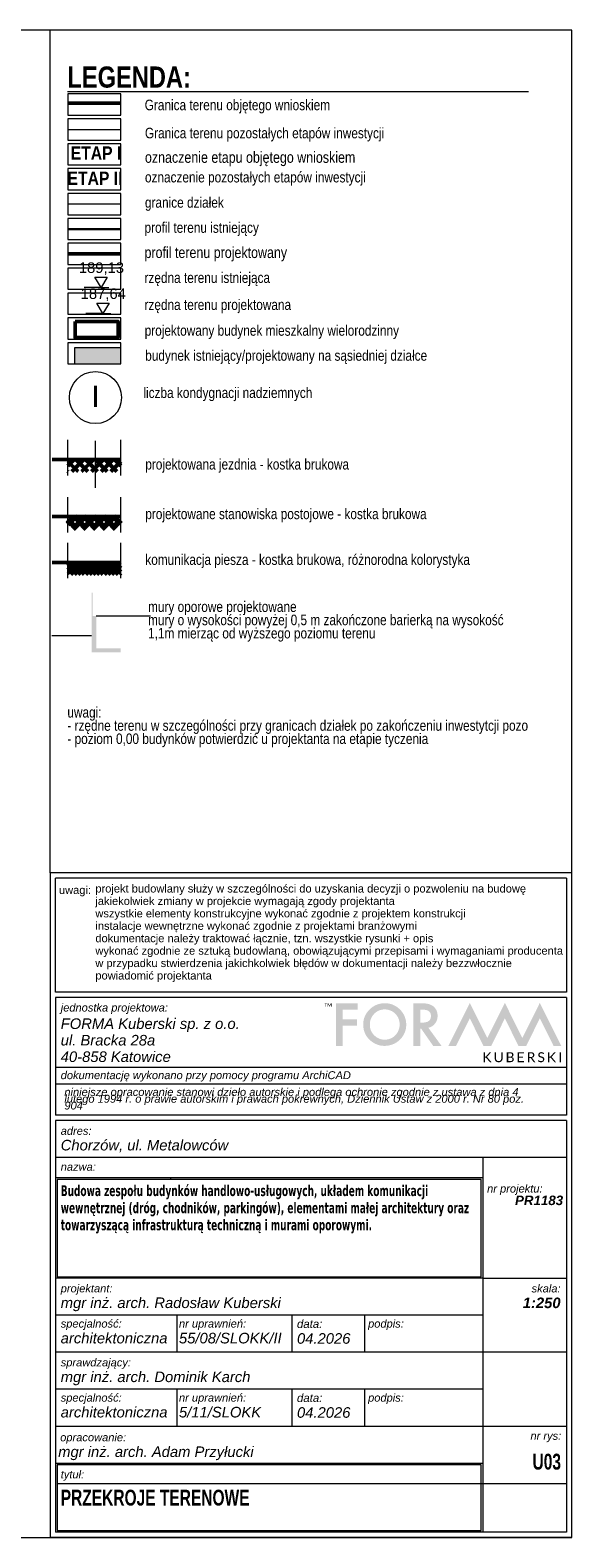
# Model space of a CAD drawing. Header units: centimetres. Extents: x -2.3 to 58.7, y 0.6 to 29.1.
# Tile 6 of 6: x 48.5 to 58.7, y 0.6 to 29.1. Entities that reach past the tile are written whole.
import ezdxf
from ezdxf.xclip import XClip

# ---------------------------------------------------------------- set-up
doc = ezdxf.new("R2010")
doc.units = ezdxf.units.CM
doc.header["$MEASUREMENT"] = 0
doc.header["$XCLIPFRAME"] = 0
for name, pattern in [('Kropki i Kreski', [0.72, 0.36, -0.18, 0, -0.18]), ('Kropki przerywana 1', [0.5, 0.3, -0.2]), ('Przerywana', [0.48, 0.24, -0.24]), ('Wipeout_Contour', [100, 0, -100])]:
    doc.linetypes.add(name, pattern=pattern)
for name, color, linetype, lineweight in [('0_Nr_pióra__1', 7, 'Continuous', 13), ('0_Nr_pióra__203', 8, 'Continuous', 13), ('FORMA - Arch 01 - PZT 2 Budynki_Nr_pióra__247', 7, 'Continuous', 50), ('FORMA - Arch 01 - PZT-5 Opisy ogólne_Nr_pióra__1', 7, 'Continuous', 13), ('FORMA - Arch 01 - PZT-5 Wymiary_Nr_pióra__20', 1, 'Continuous', 13), ('FORMA - Arch 01 - PZT-5 Wymiary_Nr_pióra__98', 154, 'Continuous', 13), ('FORMA - Arch 04 - Ogólne_Nr_pióra__245', 7, 'Continuous', 25), ('Nowe_0_Nr_pióra__1', 7, 'Continuous', 13), ('Nowe_0_Nr_pióra__243', 7, 'Continuous', 13), ('Nowe_FORMA - Arch 01 - PZT 2 Budynki_Nr_pióra__18', 9, 'Continuous', 13), ('Nowe_FORMA - Arch 01 - PZT-3 Ukształtowanie terenu_Nr_pióra__233', 1, 'Continuous', 50), ('Nowe_FORMA - Arch 01 - PZT-3 Ukształtowanie terenu_Nr_pióra__237', 8, 'Continuous', 30), ('Nowe_FORMA - Arch 01 - PZT-3 Zagospodarowanie_Nr_pióra__1', 7, 'Continuous', 13), ('Nowe_FORMA - Arch 01 - PZT-3 Zagospodarowanie_Nr_pióra__233', 1, 'Continuous', 50), ('Nowe_FORMA - Arch 01 - PZT-5 Opisy ogólne_Nr_pióra__1', 7, 'Continuous', 13), ('Nowe_FORMA - Arch 01 - PZT-5 Wymiary_Nr_pióra__20', 1, 'Continuous', 13), ('Nowe_FORMA - Arch 01 - PZT-5 Wymiary_Nr_pióra__98', 154, 'Continuous', 13), ('Nowe_FORMA - Arch 04 - Ogólne_Nr_pióra__233', 1, 'Continuous', 50)]:
    doc.layers.add(name, color=color, linetype=linetype, lineweight=lineweight)
for name, color, linetype in [('FORMA - Arch 01 - 820-G Rysunki Obrazki', 7, 'Continuous'), ('Nowe_FORMA - Arch 01 - PZT-3 Ukształtowanie terenu', 7, 'Continuous'), ('Nowe_FORMA - Arch 01 - PZT-3 Zagospodarowanie', 7, 'Continuous')]:
    doc.layers.add(name, color=color, linetype=linetype)
for name, color, linetype, lineweight, true_color in [('FORMA - Arch 04 - Ogólne_Nr_pióra__204', 7, 'Continuous', 13, 0xd2d2ff), ('Nowe_0_Nr_pióra__58', 7, 'Continuous', 13, 0xdf0000), ('Nowe_FORMA - Arch 01 - PZT 2 Budynki_Nr_pióra__220', 7, 'Continuous', 0, 0xe8e8e8), ('Nowe_FORMA - Arch 01 - PZT-3 Ukształtowanie terenu_Nr_pióra__219', 7, 'Continuous', 0, 0xe8e8e8), ('Nowe_FORMA - Arch 01 - PZT-3 Zagospodarowanie_Nr_pióra__234', 7, 'Continuous', 70, 0x67037c), ('Nowe_FORMA - Arch 04 - Ogólne_Nr_pióra__204', 7, 'Continuous', 13, 0xd2d2ff), ('Nowe_FORMA - Arch 04 - Ogólne_Nr_pióra__230', 7, 'Continuous', 13, 0x00a854)]:
    doc.layers.add(name, color=color, linetype=linetype, lineweight=lineweight, true_color=true_color)
doc.styles.add('STYL_AUTOMATYCZNY_1', font='arial.ttf')
doc.styles.add('STYL_AUTOMATYCZNY_2', font='arial.ttf')
doc.styles.add('STYL_AUTOMATYCZNY_4', font='arial.ttf', dxfattribs={"width": 0.7})
doc.styles.add('STYL_AUTOMATYCZNY_5', font='tahoma.ttf', dxfattribs={"width": 0.7})
doc.styles.add('STYL_AUTOMATYCZNY_6', font='arial.ttf')
doc.styles.add('STYL_AUTOMATYCZNY_7', font='arial.ttf', dxfattribs={"width": 0.8})
doc.styles.add('STYL_AUTOMATYCZNY_8', font='arial.ttf', dxfattribs={"width": 0.8})
doc.styles.add('STYL_AUTOMATYCZNY_9', font='arial.ttf', dxfattribs={"width": 0.85})
pattern_1 = [(45, (92.45255, 11.2074), (-0.09192388, 0.09192388), []), (135, (92.45255, 11.2074), (0.09192388, 0.09192388), [])]

# ---------------------------------------------------------------- blocks, each defined once
blk = doc.blocks.new('*X2')
at = {"layer": '0_Nr_pióra__203', "color": 8, "linetype": 'Continuous', "lineweight": 13, "ltscale": 10}
for p, q in [((50.3, 2.049), (50.308, 2.019)), ((50.3, 2.049), (50.308, 2.019)), ((50.641, 0.779), (50.649, 0.749)), ((50.641, 0.779), (50.649, 0.749))]:
    blk.add_line(p, q, dxfattribs=at)
blk = doc.blocks.new('Wypełnienie_1', base_point=(0, 0))
at = {"layer": '0_Nr_pióra__203', "color": 8, "linetype": 'Continuous', "lineweight": 13, "ltscale": 10}
blk.add_blockref('*X2', (0, 0), dxfattribs=at)
blk = doc.blocks.new('*X4')
at = {"layer": '0_Nr_pióra__203', "color": 8, "linetype": 'Continuous', "lineweight": 13, "ltscale": 10}
for p, q in [((51.146, 7.446), (51.138, 7.416)), ((51.146, 7.446), (51.138, 7.416)), ((50.646, 5.579), (50.638, 5.549)), ((50.646, 5.579), (50.638, 5.549))]:
    blk.add_line(p, q, dxfattribs=at)
blk = doc.blocks.new('Wypełnienie_2', base_point=(0, 0))
at = {"layer": '0_Nr_pióra__203', "color": 8, "linetype": 'Continuous', "lineweight": 13, "ltscale": 10}
blk.add_blockref('*X4', (0, 0), dxfattribs=at)
blk = doc.blocks.new('Rysunek_1_1', base_point=(92.453, 11.207))
at = {"layer": 'Nowe_FORMA - Arch 01 - PZT 2 Budynki_Nr_pióra__18', "linetype": 'Continuous', "lineweight": 13}
blk.add_hatch(color=9, dxfattribs=at).paths.add_polyline_path([(49.331, 22.837), (50.207, 22.837), (50.207, 23.145), (49.331, 23.145)])
at = {"layer": 'Nowe_FORMA - Arch 01 - PZT-3 Ukształtowanie terenu', "linetype": 'Continuous', "lineweight": 0, "true_color": 0x000000}
for points in [[(49.654, 18.071), (49.674, 18.071), (49.674, 18.511), (49.654, 18.511)], [(49.654, 17.382), (49.744, 17.382), (50.205, 17.382), (50.205, 17.462), (49.744, 17.462), (49.744, 18.071), (49.654, 18.071)]]:
    blk.add_hatch(color=18, dxfattribs=at).paths.add_polyline_path(points)
at = {"layer": 'FORMA - Arch 01 - PZT 2 Budynki_Nr_pióra__247', "color": 7, "linetype": 'Continuous', "lineweight": 50, "ltscale": 10, "flags": 128}
blk.add_lwpolyline([(49.341, 23.642), (50.156, 23.642), (50.156, 23.336), (49.341, 23.336)], close=True, dxfattribs=at)
at = {"layer": 'Nowe_0_Nr_pióra__1', "color": 7, "linetype": 'Continuous', "lineweight": 13, "ltscale": 10}
blk.add_line((49.197, 27.989), (57.91, 27.989), dxfattribs=at)
at = {"layer": 'Nowe_0_Nr_pióra__243', "color": 7, "linetype": 'Continuous', "lineweight": 13, "ltscale": 10}
for p, q in [((50.207, 27.942), (49.207, 27.942)), ((49.207, 27.942), (49.207, 27.542)), ((50.207, 27.542), (50.207, 27.942)), ((49.207, 27.542), (50.207, 27.542)), ((50.207, 27.472), (49.207, 27.472)), ((49.207, 27.472), (49.207, 27.072)), ((50.207, 27.072), (50.207, 27.472)), ((49.207, 27.072), (50.207, 27.072)), ((50.207, 27.001), (49.207, 27.001)), ((49.207, 27.001), (49.207, 26.601)), ((50.207, 26.601), (50.207, 27.001)), ((49.207, 26.601), (50.207, 26.601)), ((50.207, 26.531), (49.207, 26.531)), ((49.207, 26.531), (49.207, 26.131)), ((50.207, 26.131), (50.207, 26.531)), ((49.207, 26.131), (50.207, 26.131)), ((50.207, 26.06), (49.207, 26.06)), ((49.207, 26.06), (49.207, 25.66)), ((50.207, 25.66), (50.207, 26.06)), ((49.207, 25.66), (50.207, 25.66)), ((50.207, 25.59), (49.207, 25.59)), ((49.207, 25.59), (49.207, 25.19)), ((50.207, 25.19), (50.207, 25.59)), ((49.207, 25.19), (50.207, 25.19)), ((50.207, 25.119), (49.207, 25.119)), ((49.207, 25.119), (49.207, 24.719)), ((50.207, 24.719), (50.207, 25.119)), ((49.207, 24.719), (50.207, 24.719)), ((50.207, 24.649), (49.207, 24.649)), ((49.207, 24.649), (49.207, 24.249)), ((50.207, 24.249), (50.207, 24.649)), ((49.207, 24.249), (50.207, 24.249)), ((50.207, 24.178), (49.207, 24.178)), ((49.207, 24.178), (49.207, 23.778)), ((50.207, 23.778), (50.207, 24.178)), ((49.207, 23.778), (50.207, 23.778)), ((50.207, 23.708), (49.207, 23.708)), ((49.207, 23.708), (49.207, 23.308)), ((50.207, 23.308), (50.207, 23.708)), ((49.207, 23.308), (50.207, 23.308)), ((50.207, 23.237), (49.207, 23.237)), ((49.207, 23.237), (49.207, 22.837)), ((50.207, 22.837), (50.207, 23.237)), ((49.207, 22.837), (50.207, 22.837))]:
    blk.add_line(p, q, dxfattribs=at)
at = {"layer": 'Nowe_0_Nr_pióra__58', "color": 12, "linetype": 'Continuous', "lineweight": 13, "ltscale": 10, "true_color": 0xdf0000, "flags": 128}
blk.add_lwpolyline([(48.871, 13.215), (48.871, 29.149)], dxfattribs=at)
at = {"layer": 'Nowe_FORMA - Arch 01 - PZT 2 Budynki_Nr_pióra__220', "color": 254, "linetype": 'Continuous', "lineweight": 0, "ltscale": 10, "true_color": 0xe8e8e8, "flags": 128}
blk.add_lwpolyline([(49.331, 22.837), (50.207, 22.837), (50.207, 23.145), (49.331, 23.145)], close=True, dxfattribs=at)
at = {"layer": 'Nowe_FORMA - Arch 01 - PZT-3 Ukształtowanie terenu_Nr_pióra__219', "color": 254, "linetype": 'Continuous', "lineweight": 0, "ltscale": 10, "true_color": 0xe8e8e8}
for p, q in [((50.766, 18.067), (49.744, 18.071)), ((49.654, 17.699), (48.904, 17.699))]:
    blk.add_line(p, q, dxfattribs=at)
at = {"layer": 'Nowe_FORMA - Arch 01 - PZT-3 Ukształtowanie terenu_Nr_pióra__233', "color": 1, "linetype": 'Continuous', "lineweight": 50, "ltscale": 10}
blk.add_line((49.197, 24.918), (50.207, 24.918), dxfattribs=at)
at = {"layer": 'Nowe_FORMA - Arch 01 - PZT-3 Ukształtowanie terenu_Nr_pióra__237', "color": 8, "linetype": 'Continuous', "lineweight": 30, "ltscale": 10}
blk.add_line((49.197, 25.388), (50.207, 25.388), dxfattribs=at)
at = {"layer": 'Nowe_FORMA - Arch 01 - PZT-5 Opisy ogólne_Nr_pióra__1', "color": 7, "linetype": 'Continuous', "lineweight": 13, "ltscale": 10}
blk.add_circle((49.727, 22.202), 0.492, dxfattribs=at)
at = {"layer": 'Nowe_FORMA - Arch 01 - PZT-5 Wymiary_Nr_pióra__20', "color": 1, "linetype": 'Continuous', "lineweight": 13, "ltscale": 10}
for p, q in [((49.868, 23.79), (49.752, 23.99)), ((49.752, 23.99), (49.984, 23.99)), ((49.984, 23.99), (49.868, 23.79)), ((49.868, 23.79), (49.548, 23.79)), ((49.868, 23.79), (50.018, 23.79))]:
    blk.add_line(p, q, dxfattribs=at)
at = {"layer": 'Nowe_FORMA - Arch 01 - PZT-5 Wymiary_Nr_pióra__98', "color": 154, "linetype": 'Continuous', "lineweight": 13, "ltscale": 10}
for p, q in [((49.833, 24.281), (49.513, 24.281)), ((49.833, 24.281), (49.717, 24.481)), ((49.717, 24.481), (49.949, 24.481)), ((49.949, 24.481), (49.833, 24.281)), ((49.833, 24.281), (49.983, 24.281))]:
    blk.add_line(p, q, dxfattribs=at)
at = {"layer": 'Nowe_FORMA - Arch 04 - Ogólne_Nr_pióra__204', "color": 254, "linetype": 'Przerywana', "lineweight": 13, "ltscale": 10, "true_color": 0xd2d2ff}
blk.add_line((49.197, 27.272), (50.207, 27.272), dxfattribs=at)
at = {"layer": 'Nowe_FORMA - Arch 04 - Ogólne_Nr_pióra__230', "color": 114, "linetype": 'Continuous', "lineweight": 13, "ltscale": 10, "true_color": 0x00a854}
blk.add_line((49.197, 25.866), (50.207, 25.866), dxfattribs=at)
at = {"layer": 'Nowe_FORMA - Arch 04 - Ogólne_Nr_pióra__233', "color": 1, "linetype": 'Kropki przerywana 1', "lineweight": 50, "ltscale": 10}
blk.add_line((49.207, 27.77), (50.207, 27.77), dxfattribs=at)
at = {"layer": '0_Nr_pióra__1', "color": 7, "linetype": 'Continuous', "lineweight": 13}
for s, insert, char_height, attachment_point, style in [('\\A1;{\\pql;\\fArial|b1|i0|c238|p0;\\W0.800000;LEGENDA:}', (49.197, 28.057), 0.4, 7, 'STYL_AUTOMATYCZNY_7'), ('\\A1;{\\pql;\\fArial|b0|i0|c238|p0;\\W0.800000;Granica terenu objętego wnioskiem}', (50.659, 27.835), 0.2, 1, 'STYL_AUTOMATYCZNY_8'), ('\\A1;{\\pql;\\fArial|b0|i0|c238|p0;\\W0.800000;Granica terenu \\fArial|b0|i0|c238|p0;\\W0.800000;pozostałych \\fArial|b0|i0|c238|p0;\\W0.800000;etapó\\fArial|b0|i0|c238|p0;\\W0.800000;w inwestycji}', (50.663, 27.304), 0.2, 1, 'STYL_AUTOMATYCZNY_8'), ('\\A1;{\\pql;\\fArial|b0|i0|c238|p0;\\W0.800000;oznaczenie etapu objętego wnioskiem}', (50.663, 26.851), 0.21057, 1, 'STYL_AUTOMATYCZNY_8'), ('\\A1;{\\pql;\\fArial|b0|i0|c238|p0;\\W0.800000;oznaczenie \\fArial|b0|i0|c238|p0;\\W0.800000;pozostałych etapów inwestycji}', (50.663, 26.47), 0.2, 1, 'STYL_AUTOMATYCZNY_8'), ('\\A1;{\\pql;\\fArial|b0|i0|c238|p0;\\W0.800000;granice działek}', (50.663, 25.992), 0.2, 1, 'STYL_AUTOMATYCZNY_8'), ('\\A1;{\\pql;\\fArial|b0|i0|c238|p0;\\W0.800000;profil terenu istniejący}', (50.655, 25.517), 0.2, 1, 'STYL_AUTOMATYCZNY_8'), ('\\A1;{\\pql;\\fArial|b0|i0|c238|p0;\\W0.800000;profil terenu \\fArial|b0|i0|c238|p0;\\W0.800000;projektowany}', (50.655, 25.051), 0.210573, 1, 'STYL_AUTOMATYCZNY_8'), ('\\A1;{\\pql;\\fArial|b0|i0|c238|p0;\\W0.800000;rzędna terenu istniejąca}', (50.655, 24.569), 0.2, 1, 'STYL_AUTOMATYCZNY_8'), ('\\A1;{\\pql;\\fArial|b0|i0|c238|p0;\\W0.800000;rzędna terenu projektowana}', (50.655, 24.058), 0.2, 1, 'STYL_AUTOMATYCZNY_8'), ('\\A1;{\\pql;\\fArial|b0|i0|c238|p0;\\W0.800000;projektowany budynek mieszkalny wielorodzinny}', (50.658, 23.571), 0.2, 1, 'STYL_AUTOMATYCZNY_8'), ('\\A1;{\\pql;\\fArial|b0|i0|c238|p0;\\W0.800000;budynek istniejący/projektowany na sąsiedniej działce}', (50.668, 23.098), 0.2, 1, 'STYL_AUTOMATYCZNY_8'), ('\\A1;{\\pql;\\fArial|b0|i0|c238|p0;\\W0.800000;liczba kondygnacji nadziemnych}', (50.634, 22.394), 0.2, 1, 'STYL_AUTOMATYCZNY_8'), ('\\A1;{\\pql;\\fArial|b0|i0|c238|p0;\\W0.800000;projektowana \\fArial|b0|i0|c238|p0;\\W0.800000;jezdnia \\fArial|b0|i0|c238|p0;\\W0.800000;- kostka brukowa}', (50.67, 21.041), 0.2, 1, 'STYL_AUTOMATYCZNY_8'), ('\\A1;{\\pql;\\fArial|b0|i0|c238|p0;\\W0.800000;projektowane stanowiska postojowe - kostka brukowa}', (50.67, 20.103), 0.2, 1, 'STYL_AUTOMATYCZNY_8'), ('\\A1;{\\pql;\\fArial|b0|i0|c238|p0;\\W0.800000;komunikacja piesza - kostka brukowa, różnorodna kolorystyka}', (50.67, 19.238), 0.2, 1, 'STYL_AUTOMATYCZNY_8')]:
    blk.add_mtext(s, dxfattribs=dict(at, insert=insert, char_height=char_height, attachment_point=attachment_point, style=style))
at = {"layer": '0_Nr_pióra__1', "color": 7, "linetype": 'Continuous', "lineweight": 13, "insert": (50.722, 18.348), "char_height": 0.2, "width": 7.21564, "attachment_point": 1, "line_spacing_factor": 0.751269, "style": 'STYL_AUTOMATYCZNY_8'}
blk.add_mtext('\\A1;{\\pql;\\fArial|b0|i0|c238|p0;\\W0.800000;mury oporowe projektowane\\P\\pql;\\fArial|b0|i0|c238|p0;\\W0.800000;mury o wysokości powyżej 0,5 m zakończone barierką na wysokość 1,1m mierząc od wyższego poziomu terenu}', dxfattribs=at)
at = {"layer": '0_Nr_pióra__1', "color": 7, "linetype": 'Continuous', "lineweight": 13, "insert": (49.197, 16.352), "char_height": 0.2, "attachment_point": 1, "line_spacing_factor": 0.751045, "style": 'STYL_AUTOMATYCZNY_8'}
blk.add_mtext('\\A1;{\\pql;\\fArial|b0|i0|c238|p0;\\W0.800000;uwagi:\\P\\pql;\\fArial|b0|i0|c238|p0;\\W0.800000;- rzędne terenu w szczególności przy granicach działek po zakończeniu inwestytcji pozostaną bez zmian\\P\\pql;\\fArial|b0|i0|c238|p0;\\W0.800000;- poziom 0,00 budynków potwierdzić u projektanta na etapie tyczenia}', dxfattribs=at)
at = {"layer": 'FORMA - Arch 01 - PZT-5 Opisy ogólne_Nr_pióra__1', "color": 7, "linetype": 'Continuous', "lineweight": 13, "insert": (49.651, 22.225), "char_height": 0.4, "attachment_point": 4, "style": 'STYL_AUTOMATYCZNY_2'}
blk.add_mtext('\\A1;{\\pql;\\fArial|b0|i0|c238|p0;\\W1.000000;I}', dxfattribs=at)
at = {"layer": 'FORMA - Arch 01 - PZT-5 Wymiary_Nr_pióra__20', "color": 1, "linetype": 'Continuous', "lineweight": 13, "insert": (49.448, 24.03), "char_height": 0.2, "width": 0.83893, "attachment_point": 7, "style": 'STYL_AUTOMATYCZNY_6'}
blk.add_mtext('\\A1;{\\pql;\\fArial|b0|i0|c238|p0;\\W1.000000;187,64}', dxfattribs=at)
at = {"layer": 'FORMA - Arch 01 - PZT-5 Wymiary_Nr_pióra__98', "color": 154, "linetype": 'Continuous', "lineweight": 13, "insert": (49.413, 24.521), "char_height": 0.2, "width": 0.83893, "attachment_point": 7, "style": 'STYL_AUTOMATYCZNY_6'}
blk.add_mtext('\\A1;{\\pql;\\fArial|b0|i0|c238|p0;\\W1.000000;189,13}', dxfattribs=at)
at = {"layer": 'FORMA - Arch 04 - Ogólne_Nr_pióra__204', "color": 254, "linetype": 'Continuous', "lineweight": 13, "true_color": 0xd2d2ff, "insert": (49.719, 26.349), "char_height": 0.25, "attachment_point": 5, "style": 'STYL_AUTOMATYCZNY_9'}
blk.add_mtext('\\A1;{\\pqc;\\fArial|b1|i0|c238|p0;\\W0.850000;ETAP II}', dxfattribs=at)
at = {"layer": 'FORMA - Arch 04 - Ogólne_Nr_pióra__245', "color": 7, "linetype": 'Continuous', "lineweight": 25, "insert": (49.738, 26.826), "char_height": 0.25, "attachment_point": 5, "style": 'STYL_AUTOMATYCZNY_9'}
blk.add_mtext('\\A1;{\\pqc;\\fArial|b1|i0|c238|p0;\\W0.850000;ETAP I}', dxfattribs=at)
at = {"color": 254, "linetype": 'Wipeout_Contour', "lineweight": 0, "ltscale": 215.71776}
blk.add_wipeout([(49.207, 20.802), (50.207, 20.802), (50.207, 21.03), (49.207, 21.03)], dxfattribs=at).dxf.layer = 'Nowe_FORMA - Arch 01 - PZT-3 Zagospodarowanie'
at = {"color": 254, "linetype": 'Wipeout_Contour', "lineweight": 0, "ltscale": 214.078792}
blk.add_wipeout([(49.207, 19.722), (50.207, 19.722), (50.207, 19.95), (49.207, 19.95)], dxfattribs=at).dxf.layer = 'Nowe_FORMA - Arch 01 - PZT-3 Zagospodarowanie'
at = {"color": 254, "linetype": 'Wipeout_Contour', "lineweight": 0, "ltscale": 212.820255}
blk.add_wipeout([(49.207, 18.856), (50.207, 18.856), (50.207, 19.084), (49.207, 19.084)], dxfattribs=at).dxf.layer = 'Nowe_FORMA - Arch 01 - PZT-3 Zagospodarowanie'
at = {"layer": 'Nowe_FORMA - Arch 01 - PZT-3 Zagospodarowanie_Nr_pióra__233', "linetype": 'Continuous', "lineweight": 50}
h = blk.add_hatch(dxfattribs=at)
h.set_pattern_fill('Bloczki_betonowe_0001', color=1, style=0, pattern_type=2)
h.set_pattern_definition(pattern_1)
h.paths.add_polyline_path([(49.207, 20.802), (50.207, 20.802), (50.207, 21.03), (49.207, 21.03)])
h = blk.add_hatch(dxfattribs=at)
h.set_pattern_fill('cegła_zwykła_gęsta_0001', color=1, style=0, pattern_type=2)
h.set_pattern_definition([(45, (92.45255, 11.207406), (-0.03535534, 0.03535534), [])])
h.paths.add_polyline_path([(49.207, 18.856), (50.207, 18.856), (50.207, 19.084), (49.207, 19.084)])
at = {"layer": 'Nowe_FORMA - Arch 01 - PZT-3 Zagospodarowanie_Nr_pióra__234', "linetype": 'Continuous', "lineweight": 70, "true_color": 0x67037c}
h = blk.add_hatch(dxfattribs=at)
h.set_pattern_fill('Bloczki_betonowe_0001', color=206, style=0, pattern_type=2)
h.set_pattern_definition(pattern_1)
h.paths.add_polyline_path([(49.207, 19.722), (50.207, 19.722), (50.207, 19.95), (49.207, 19.95)])
at = {"layer": 'Nowe_FORMA - Arch 01 - PZT-3 Ukształtowanie terenu_Nr_pióra__233', "color": 1, "linetype": 'Continuous', "lineweight": 50, "ltscale": 10}
for p, q in [((48.908, 21.03), (50.207, 21.03)), ((48.908, 19.95), (50.207, 19.95)), ((48.908, 19.084), (50.207, 19.084))]:
    blk.add_line(p, q, dxfattribs=at)
at = {"layer": 'Nowe_FORMA - Arch 01 - PZT-3 Zagospodarowanie_Nr_pióra__1', "color": 7, "linetype": 'Continuous', "lineweight": 13, "ltscale": 10}
for p, q in [((49.207, 20.73), (49.207, 21.4)), ((50.207, 20.73), (50.207, 21.4)), ((49.207, 19.65), (49.207, 20.32)), ((50.207, 19.65), (50.207, 20.32)), ((49.207, 18.785), (49.207, 19.454)), ((50.207, 18.785), (50.207, 19.454))]:
    blk.add_line(p, q, dxfattribs=at)
at = {"layer": 'Nowe_FORMA - Arch 01 - PZT-3 Zagospodarowanie_Nr_pióra__1', "color": 7, "linetype": 'Kropki i Kreski', "lineweight": 13, "ltscale": 10}
blk.add_line((49.726, 20.495), (49.726, 21.385), dxfattribs=at)

msp = doc.modelspace()

# ---------------------------------------------------------------- hatches: boundary and pattern name
at = {"layer": '0_Nr_pióra__203', "linetype": 'Continuous', "lineweight": 13, "ltscale": 10}
for points in [[(54.057, 10.742), (54.077, 10.742), (54.077, 10.685), (54.086, 10.685), (54.086, 10.742), (54.106, 10.742), (54.106, 10.75), (54.057, 10.75)], [(54.179, 10.75), (54.153, 10.699), (54.127, 10.75), (54.117, 10.75), (54.116, 10.75), (54.116, 10.685), (54.125, 10.685), (54.125, 10.734), (54.15, 10.685), (54.156, 10.685), (54.181, 10.734), (54.181, 10.685), (54.19, 10.685), (54.19, 10.75), (54.189, 10.75)], [(54.275, 9.943), (54.403, 9.943), (54.403, 10.323), (54.672, 10.323), (54.672, 10.445), (54.403, 10.445), (54.403, 10.629), (54.681, 10.629), (54.681, 10.75), (54.275, 10.75)], [(58.386, 9.943), (58.532, 9.943), (58.127, 10.757), (57.797, 10.092), (57.466, 10.757), (57.135, 10.092), (56.804, 10.757), (56.399, 9.943), (56.545, 9.943), (56.804, 10.463), (57.061, 9.943), (57.209, 9.943), (57.466, 10.463), (57.723, 9.943), (57.87, 9.943), (58.127, 10.463)], [(57.132, 9.73, 0.101303), (57.126, 9.733, 0.066881), (57.131, 9.737, 0.0278), (57.136, 9.742), (57.208, 9.823), (57.186, 9.823, 0.118054), (57.179, 9.821, 0.093914), (57.173, 9.817), (57.111, 9.746, -0.115366), (57.105, 9.742, -0.100772), (57.097, 9.74), (57.088, 9.74), (57.088, 9.823), (57.063, 9.823), (57.063, 9.635), (57.088, 9.635), (57.088, 9.721), (57.099, 9.721, -0.037332), (57.105, 9.72, -0.076011), (57.109, 9.719, -0.068662), (57.111, 9.717, -0.026024), (57.114, 9.715), (57.179, 9.64, 0.010327), (57.181, 9.638, 0.075113), (57.183, 9.636, 0.060716), (57.186, 9.635, 0.056452), (57.191, 9.635), (57.213, 9.635), (57.138, 9.724, 0.039062)], [(57.398, 9.709, -0.082384), (57.394, 9.687, -0.103145), (57.385, 9.67, -0.110054), (57.369, 9.659, -0.102262), (57.348, 9.655, -0.102407), (57.327, 9.659, -0.1085), (57.312, 9.67, -0.101976), (57.302, 9.687, -0.081853), (57.299, 9.709), (57.299, 9.823), (57.273, 9.823), (57.273, 9.709, 0.089428), (57.279, 9.678, 0.101913), (57.294, 9.654, 0.10451), (57.317, 9.638, 0.098661), (57.348, 9.633, 0.098661), (57.38, 9.638, 0.104812), (57.403, 9.654, 0.100774), (57.418, 9.678, 0.08906), (57.423, 9.709), (57.423, 9.823), (57.398, 9.823)], [(57.71, 9.635), (57.826, 9.635), (57.826, 9.656), (57.735, 9.656), (57.735, 9.72), (57.809, 9.72), (57.809, 9.74), (57.735, 9.74), (57.735, 9.802), (57.826, 9.802), (57.826, 9.823), (57.71, 9.823)], [(58.197, 9.725, 0.073727), (58.183, 9.734, 0.022661), (58.166, 9.741, 0.001624), (58.15, 9.746, -0.050407), (58.135, 9.753, -0.101834), (58.125, 9.761, -0.162278), (58.121, 9.774, -0.101437), (58.123, 9.786, -0.111835), (58.13, 9.795, -0.09946), (58.141, 9.801, -0.084842), (58.156, 9.804, -0.084164), (58.171, 9.801, -0.049138), (58.182, 9.797, -0.028511), (58.19, 9.792, 0.060544), (58.193, 9.79, 0.101364), (58.195, 9.789, 0.157827), (58.198, 9.79, 0.094065), (58.201, 9.793), (58.207, 9.805, 0.102182), (58.184, 9.82, 0.091901), (58.156, 9.825, 0.095508), (58.131, 9.821, 0.099072), (58.113, 9.809, 0.100643), (58.101, 9.792, 0.098216), (58.098, 9.773, 0.106855), (58.101, 9.752, 0.103303), (58.112, 9.738, 0.080186), (58.126, 9.729, 0.026095), (58.142, 9.723, 0.000684), (58.155, 9.719, -0.000078), (58.159, 9.717, -0.05641), (58.173, 9.711, -0.106173), (58.184, 9.702, -0.155185), (58.187, 9.688, -0.099216), (58.185, 9.674, -0.109038), (58.177, 9.663, -0.101102), (58.165, 9.656, -0.085027), (58.149, 9.654, -0.09381), (58.131, 9.657, -0.053931), (58.118, 9.663, -0.02637), (58.109, 9.67, 0.066002), (58.106, 9.672, 0.109042), (58.103, 9.673, 0.145236), (58.099, 9.672, 0.093388), (58.097, 9.669), (58.089, 9.657, 0.099895), (58.115, 9.639, 0.104143), (58.148, 9.633, 0.093688), (58.175, 9.637, 0.102478), (58.195, 9.65, 0.105197), (58.207, 9.669, 0.093172), (58.211, 9.692, 0.112896), (58.207, 9.712, 0.102355)], [(58.353, 9.73, 0.09921), (58.346, 9.733, 0.066881), (58.351, 9.737, 0.0278), (58.356, 9.742), (58.428, 9.823), (58.406, 9.823, 0.118053), (58.4, 9.821, 0.094786), (58.394, 9.817), (58.331, 9.746, -0.114652), (58.326, 9.742, -0.100772), (58.318, 9.74), (58.308, 9.74), (58.308, 9.823), (58.283, 9.823), (58.283, 9.635), (58.308, 9.635), (58.308, 9.721), (58.32, 9.721, -0.037332), (58.325, 9.72, -0.076011), (58.329, 9.719, -0.068662), (58.332, 9.717, -0.028014), (58.335, 9.715), (58.4, 9.64, 0.010327), (58.402, 9.638, 0.075113), (58.404, 9.636, 0.059947), (58.407, 9.635, 0.055724), (58.411, 9.635), (58.433, 9.635), (58.358, 9.724, 0.03707)], [(58.5, 9.635), (58.526, 9.635), (58.526, 9.823), (58.5, 9.823)]]:
    msp.add_hatch(color=8, dxfattribs=at).paths.add_polyline_path(points)
h = msp.add_hatch(color=8, dxfattribs=at)
h.paths.add_polyline_path([(54.819, 10.502, 0.101189), (54.789, 10.35, 0.048549), (54.797, 10.261, 0.054522), (54.822, 10.181, 0.11056), (54.921, 10.047, 0.087247), (55.049, 9.969, 0.092204), (55.192, 9.943, 0.09624), (55.349, 9.973, 0.097608), (55.482, 10.06, 0.10018), (55.572, 10.19, 0.100025), (55.602, 10.345, 0.099314), (55.572, 10.5, 0.098236), (55.483, 10.631, 0.097934), (55.352, 10.72, 0.099073), (55.198, 10.75, 0.097375), (55.042, 10.72, 0.09746), (54.91, 10.632, 0.098478)])
h.paths.add_polyline_path([(54.935, 10.233, -0.097227), (54.914, 10.348, -0.198912), (54.996, 10.55, -0.200494), (55.196, 10.633, -0.20202), (55.396, 10.55, -0.100382), (55.457, 10.458, -0.095057), (55.477, 10.346, -0.196581), (55.395, 10.142, -0.199682), (55.193, 10.06, -0.099264), (55.09, 10.08, -0.093215), (54.999, 10.141, -0.104964)], flags=0)
h = msp.add_hatch(color=8, dxfattribs=at)
h.paths.add_polyline_path([(55.739, 10.75), (55.739, 9.943), (55.867, 9.943), (55.867, 10.27), (55.883, 10.27), (56.11, 9.945), (56.111, 9.943), (56.269, 9.943), (56.02, 10.285, 0.167582), (56.145, 10.363, 0.087872), (56.182, 10.431, 0.080664), (56.194, 10.512, 0.104867), (56.175, 10.611, 0.11202), (56.116, 10.689, 0.063058), (56.074, 10.716, 0.048634), (56.022, 10.735, 0.036432), (55.958, 10.746, 0.027487), (55.884, 10.75)])
h.paths.add_polyline_path([(55.902, 10.383), (55.867, 10.383), (55.867, 10.629), (55.907, 10.629, -0.058921), (55.978, 10.621, -0.09908), (56.029, 10.599, -0.130025), (56.059, 10.562, -0.106185), (56.069, 10.51, -0.102519), (56.059, 10.454, -0.12895), (56.028, 10.414, -0.101538), (55.976, 10.391, -0.061179)], flags=0)
h = msp.add_hatch(color=8, dxfattribs=at)
h.paths.add_polyline_path([(57.503, 9.823), (57.503, 9.635), (57.57, 9.635, 0.076324), (57.598, 9.639, 0.098494), (57.619, 9.65, 0.113318), (57.632, 9.667, 0.105985), (57.636, 9.688, 0.195804), (57.625, 9.717, 0.087933), (57.612, 9.726, 0.062584), (57.594, 9.731, 0.070957), (57.61, 9.739, 0.080044), (57.621, 9.748, 0.087571), (57.627, 9.76, 0.081156), (57.63, 9.774, 0.100333), (57.626, 9.794, 0.128299), (57.614, 9.81, 0.099424), (57.593, 9.819, 0.065877), (57.563, 9.823)])
h.paths.add_polyline_path([(57.57, 9.655), (57.529, 9.655), (57.529, 9.72), (57.569, 9.72, -0.066519), (57.588, 9.718, -0.106047), (57.601, 9.712, -0.224918), (57.611, 9.689, -0.089729), (57.609, 9.675, -0.117356), (57.601, 9.664, -0.105036), (57.588, 9.657, -0.078365)], flags=0)
h.paths.add_polyline_path([(57.529, 9.803), (57.563, 9.803, -0.061255), (57.582, 9.801, -0.103729), (57.594, 9.795, -0.131108), (57.602, 9.785, -0.097461), (57.604, 9.771, -0.099436), (57.602, 9.758, -0.125005), (57.594, 9.747, -0.099059), (57.581, 9.741, -0.073467), (57.563, 9.739), (57.529, 9.739)], flags=0)
h = msp.add_hatch(color=8, dxfattribs=at)
h.paths.add_polyline_path([(57.902, 9.823), (57.902, 9.635), (57.927, 9.635), (57.927, 9.713), (57.946, 9.713, -0.043282), (57.951, 9.713, -0.077896), (57.954, 9.712, -0.11954), (57.959, 9.707), (58.008, 9.64, 0.261928), (58.018, 9.635), (58.041, 9.635), (57.986, 9.709, 0.108571), (57.977, 9.717, 0.072255), (57.997, 9.725, 0.085745), (58.011, 9.737, 0.091875), (58.02, 9.752, 0.087414), (58.024, 9.771, 0.100395), (58.02, 9.792, 0.1244), (58.007, 9.809, 0.102483), (57.986, 9.819, 0.06791), (57.955, 9.823)])
h.paths.add_polyline_path([(57.927, 9.803), (57.955, 9.803, -0.063388), (57.974, 9.801, -0.101064), (57.988, 9.794, -0.232745), (57.999, 9.769, -0.100843), (57.996, 9.754, -0.11569), (57.987, 9.742, -0.10152), (57.973, 9.734, -0.076882), (57.954, 9.732), (57.927, 9.732)], flags=0)

# ---------------------------------------------------------------- linework, layer by layer
at = {"layer": '0_Nr_pióra__1', "color": 7, "linetype": 'Continuous', "lineweight": 13, "ltscale": 10}
for p, q in [((58.732, 29.149), (0.843, 29.149)), ((58.732, 0.649), (58.732, 29.149)), ((48.871, 13.215), (48.871, 0.641)), ((58.732, 13.215), (48.871, 13.215)), ((48.971, 10.96), (48.971, 13.115)), ((58.632, 13.115), (48.971, 13.115)), ((58.632, 13.115), (58.632, 10.96)), ((58.732, 0.649), (58.732, 13.215)), ((58.632, 10.96), (48.971, 10.96)), ((58.632, 10.857), (48.971, 10.857)), ((48.971, 10.857), (48.971, 8.635)), ((58.632, 10.857), (58.632, 8.635)), ((58.632, 9.535), (48.971, 9.535)), ((58.632, 9.535), (48.971, 9.535)), ((58.632, 9.218), (48.971, 9.218)), ((57.022, 9.218), (48.971, 9.218)), ((58.632, 8.635), (48.971, 8.635)), ((48.971, 8.532), (48.971, 2.049)), ((58.632, 8.532), (48.971, 8.532)), ((58.632, 8.532), (58.632, 2.049)), ((58.632, 7.832), (48.971, 7.832)), ((58.632, 7.832), (48.971, 7.832)), ((57.051, 7.832), (57.051, 2.049)), ((57.051, 7.446), (48.971, 7.446)), ((49.001, 7.416), (49.001, 5.579)), ((57.021, 7.416), (49.001, 7.416)), ((57.021, 5.579), (57.021, 7.416)), ((57.051, 5.549), (48.971, 5.549)), ((49.001, 5.579), (57.021, 5.579)), ((57.051, 5.549), (58.632, 5.549)), ((57.051, 4.849), (48.971, 4.849)), ((51.263, 4.849), (51.263, 4.149)), ((53.44, 4.849), (53.44, 4.149)), ((54.813, 4.849), (54.813, 4.149)), ((57.051, 4.149), (48.971, 4.149)), ((57.051, 4.149), (48.971, 4.149)), ((48.971, 4.149), (48.971, 2.049)), ((58.632, 4.149), (57.051, 4.149)), ((57.051, 4.149), (57.051, 2.049)), ((57.051, 3.449), (48.971, 3.449)), ((51.263, 3.449), (51.263, 2.749)), ((53.44, 3.449), (53.44, 2.749)), ((54.813, 3.449), (54.813, 2.749)), ((57.051, 2.749), (48.971, 2.749)), ((58.632, 2.749), (57.051, 2.749)), ((48.971, 2.049), (48.971, 0.749)), ((57.051, 2.049), (48.971, 2.049)), ((57.051, 2.049), (48.971, 2.049)), ((57.051, 2.049), (48.971, 2.049)), ((49.001, 2.019), (49.001, 0.779)), ((57.021, 2.019), (49.001, 2.019)), ((57.021, 0.779), (57.021, 2.019)), ((57.051, 2.049), (57.051, 0.749)), ((58.632, 2.049), (58.632, 0.749)), ((58.632, 1.663), (49.001, 1.663)), ((0.843, 0.649), (58.732, 0.649)), ((48.871, 0.649), (58.732, 0.649)), ((58.732, 0.649), (48.871, 0.649)), ((58.632, 0.749), (48.971, 0.749)), ((49.001, 0.779), (57.021, 0.779))]:
    msp.add_line(p, q, dxfattribs=at)

# ---------------------------------------------------------------- block references
at = {"layer": '0_Nr_pióra__203', "color": 8, "linetype": 'Continuous', "lineweight": 13, "ltscale": 10}
for name in ['Wypełnienie_2', 'Wypełnienie_1']:
    msp.add_blockref(name, (0, 0), dxfattribs=at)

# ---------------------------------------------------------------- texts
at = {"layer": '0_Nr_pióra__1', "color": 7, "linetype": 'Continuous', "lineweight": 13}
for s, insert, char_height, width, attachment_point, line_spacing_factor, style in [('\\A1;{\\pql;\\fArial|b0|i0|c238|p0;\\W1.000000;projekt budowlany służy w szczególności do uzyskania decyzji o pozwoleniu na budowę\\P\\pql;\\fArial|b0|i0|c238|p0;\\W1.000000;jakiekolwiek zmiany w projekcie wymagają zgody projektanta\\P\\pql;\\fArial|b0|i0|c238|p0;\\W1.000000;wszystkie elementy konstrukcyjne wykonać zgodnie z projektem konstrukcji\\P\\pql;\\fArial|b0|i0|c238|p0;\\W1.000000;instalacje wewnętrzne wykonać zgodnie z projektami branżowymi\\P\\pql;\\fArial|b0|i0|c238|p0;\\W1.000000;dokumentacje należy traktować łącznie, tzn. wszystkie rysunki + opis\\P\\pql;\\fArial|b0|i0|c238|p0;\\W1.000000;wykonać zgodnie ze sztuką budowlaną, obowiązującymi przepisami i wymaganiami producenta\\P\\pql;\\fArial|b0|i0|c238|p0;\\W1.000000;w przypadku stwierdzenia jakichkolwiek błędów w dokumentacji należy bezzwłocznie powiadomić projektanta}', (49.726, 11.153), 0.15, 8.90597, 7, 0.939685, 'STYL_AUTOMATYCZNY_2'), ('\\A1;{\\pql;\\fArial|b0|i1|c238|p0;\\W1.000000;niniejsze opracowanie stanowi dzieło autorskie i podlega ochronie zgodnie z ustawą z dnia 4 lutego 1994 r.\\fArial|b0|i1|c238|p0;\\W1.000000; \\fArial|b0|i1|c238|p0;\\W1.000000;o prawie autorskim i prawach pokrewnych, Dziennik Ustaw z 2000 r. Nr 80 poz. 904}', (49.14, 8.738), 0.15, 9.0529, 7, 0.512247, 'STYL_AUTOMATYCZNY_1'), ('\\A1;{\\pql;\\fTahoma|b1|i0|c238|p0;\\W0.700000;Budowa zespołu budynków handlowo-usługowych, układem komunikacji wewnętrznej (dróg, chodników, parkingów), elementami małej architektury oraz towarzyszącą infrastrukturą techniczną i murami oporowymi.}', (49.071, 7.309), 0.205652, 7.82385, 1, 0.943314, 'STYL_AUTOMATYCZNY_5'), ('\\A1;{\\pqr;\\fArial|b0|i1|c238|p0;\\W1.000000;nr projektu:\\fArial|b1|i1|c238|p0;\\H1.333333x;\\W1.000000;        \\fArial|b1|i1|c238|p0;\\H0.900000x;\\W1.000000;PR1183}', (58.567, 7.32), 0.15, 1.5143, 3, 0.830292, 'STYL_AUTOMATYCZNY_1')]:
    msp.add_mtext(s, dxfattribs=dict(at, insert=insert, char_height=char_height, width=width, attachment_point=attachment_point, line_spacing_factor=line_spacing_factor, style=style))
for s, insert, char_height, attachment_point, style in [('\\A1;{\\pql;\\fArial|b0|i0|c238|p0;\\W1.000000;uwagi:}', (49.038, 12.771), 0.15, 7, 'STYL_AUTOMATYCZNY_2'), ('\\A1;{\\pql;\\fArial|b0|i1|c238|p0;\\W1.000000;jednostka projektowa:}', (49.071, 10.645), 0.15, 4, 'STYL_AUTOMATYCZNY_1'), ('\\A1;{\\pql;\\fArial|b0|i1|c238|p0;\\W1.000000;dokumentację wykonano przy pomocy programu ArchiCAD}', (49.071, 9.269), 0.15, 7, 'STYL_AUTOMATYCZNY_1'), ('\\A1;{\\pql;\\fArial|b0|i1|c238|p0;\\W1.000000;nazwa: }', (49.071, 7.656), 0.15, 4, 'STYL_AUTOMATYCZNY_1'), ('\\A1;{\\pql;\\fArial|b0|i1|c238|p0;\\W1.000000;specjalność:}', (49.071, 4.669), 0.15, 4, 'STYL_AUTOMATYCZNY_1'), ('\\A1;{\\pql;\\fArial|b0|i1|c238|p0;\\W1.000000;nr uprawnień:}', (51.306, 4.669), 0.15, 4, 'STYL_AUTOMATYCZNY_1'), ('\\A1;{\\pql;\\fArial|b0|i1|c238|p0;\\W1.000000;podpis:}', (54.881, 4.669), 0.15, 4, 'STYL_AUTOMATYCZNY_1'), ('\\A1;{\\pql;\\fArial|b0|i1|c238|p0;\\W1.000000;architektoniczna}', (49.071, 4.416), 0.2, 4, 'STYL_AUTOMATYCZNY_1'), ('\\A1;{\\pql;\\fArial|b0|i1|c238|p0;\\W1.000000;55/08/SLOKK/II}', (51.306, 4.416), 0.2, 4, 'STYL_AUTOMATYCZNY_1'), ('\\A1;{\\pql;\\fArial|b0|i1|c238|p0;\\W1.000000;specjalność:}', (49.071, 3.269), 0.15, 4, 'STYL_AUTOMATYCZNY_1'), ('\\A1;{\\pql;\\fArial|b0|i1|c238|p0;\\W1.000000;nr uprawnień:}', (51.306, 3.269), 0.15, 4, 'STYL_AUTOMATYCZNY_1'), ('\\A1;{\\pql;\\fArial|b0|i1|c238|p0;\\W1.000000;podpis:}', (54.881, 3.269), 0.15, 4, 'STYL_AUTOMATYCZNY_1'), ('\\A1;{\\pql;\\fArial|b0|i1|c238|p0;\\W1.000000;architektoniczna}', (49.071, 3.016), 0.2, 4, 'STYL_AUTOMATYCZNY_1'), ('\\A1;{\\pql;\\fArial|b0|i1|c238|p0;\\W1.000000;5/11/SLOKK}', (51.306, 3.016), 0.2, 4, 'STYL_AUTOMATYCZNY_1'), ('\\A1;{\\pql;\\fArial|b0|i1|c238|p0;\\W1.000000;opracowanie:}', (49.061, 2.519), 0.15, 4, 'STYL_AUTOMATYCZNY_1'), ('\\A1;{\\pqr;\\fArial|b0|i1|c238|p0;\\W1.000000;nr rys:}', (58.532, 2.547), 0.15, 6, 'STYL_AUTOMATYCZNY_1'), ('\\A1;{\\pql;\\fArial|b0|i1|c238|p0;\\W1.000000;mgr inż. arch. Adam Przyłucki}', (49.023, 2.239), 0.2, 4, 'STYL_AUTOMATYCZNY_1'), ('\\A1;{\\pqr;\\fArial|b1|i0|c238|p0;\\W0.700000;U03}', (58.527, 1.927), 0.3, 9, 'STYL_AUTOMATYCZNY_4'), ('\\A1;{\\pql;\\fArial|b0|i1|c238|p0;\\W1.000000;tytuł:}', (49.071, 1.818), 0.15, 4, 'STYL_AUTOMATYCZNY_1'), ('\\A1;{\\pql;\\fArial|b1|i0|c238|p0;\\W0.700000;PRZEKROJE TERENOWE}', (49.071, 1.551), 0.3, 1, 'STYL_AUTOMATYCZNY_4')]:
    msp.add_mtext(s, dxfattribs=dict(at, insert=insert, char_height=char_height, attachment_point=attachment_point, style=style))
at = {"layer": '0_Nr_pióra__1', "color": 7, "linetype": 'Continuous', "lineweight": 13, "style": 'STYL_AUTOMATYCZNY_1'}
for s, insert, char_height, attachment_point, line_spacing_factor in [('\\A1;{\\pql;\\fArial|b0|i1|c238|p0;\\W1.000000;FORMA Kuberski sp. z o.o.\\P\\pql;\\fArial|b0|i1|c238|p0;\\W1.000000;ul. Bracka 28a\\P\\pql;\\fArial|b0|i1|c238|p0;\\W1.000000;40-858 Katowice}', (49.071, 10.463), 0.2, 1, 0.936511), ('\\A1;{\\pql;\\fArial|b0|i1|c238|p0;\\W1.000000;adres:\\P\\pql;\\fArial|b0|i1|c238|p0;\\H1.333333x;\\W1.000000;Chorzów, ul. Metalowców}', (49.071, 8.17), 0.15, 4, 0.977582), ('\\A1;{\\pql;\\fArial|b0|i1|c238|p0;\\W1.000000;projektant:\\P\\pql;\\fArial|b0|i1|c238|p0;\\H1.333333x;\\W1.000000;mgr inż. arch.\\fArial|b0|i1|c238|p0;\\W1.000000; \\fArial|b0|i1|c238|p0;\\W1.000000;Radosław\\fArial|b0|i1|c238|p0;\\W1.000000; \\fArial|b0|i1|c238|p0;\\W1.000000;Kuberski}', (49.071, 5.179), 0.15, 4, 0.987578), ('\\A1;{\\pqr;\\fArial|b0|i1|c238|p0;\\W1.000000;skala:\\P\\pqr;\\fArial|b1|i1|c238|p0;\\H1.333333x;\\W1.000000;1:250}', (58.519, 5.431), 0.15, 3, 0.986361), ('\\A1;{\\pql;\\fArial|b0|i1|c238|p0;\\W1.000000;data:\\P\\pql;\\fArial|b0|i1|c238|p0;\\H1.295714x;\\W1.000000;04.2026}', (53.537, 4.764), 0.15436, 1, 0.983795), ('\\A1;{\\pql;\\fArial|b0|i1|c238|p0;\\W1.000000;sprawdzający\\fArial|b0|i1|c238|p0;\\W1.000000;:\\P\\pql;\\fArial|b0|i1|c238|p0;\\H1.333333x;\\W1.000000;mgr inż. arch.\\fArial|b0|i1|c238|p0;\\W1.000000; \\fArial|b0|i1|c238|p0;\\W1.000000;Dominik\\fArial|b0|i1|c238|p0;\\W1.000000; \\fArial|b0|i1|c238|p0;\\W1.000000;Karch}', (49.071, 3.779), 0.15, 4, 0.987578), ('\\A1;{\\pql;\\fArial|b0|i1|c238|p0;\\W1.000000;data:\\P\\pql;\\fArial|b0|i1|c238|p0;\\H1.295714x;\\W1.000000;04.2026}', (53.537, 3.364), 0.15436, 1, 0.983795)]:
    msp.add_mtext(s, dxfattribs=dict(at, insert=insert, char_height=char_height, attachment_point=attachment_point, line_spacing_factor=line_spacing_factor))

# ---------------------------------------------------------------- next in the draw order: block references
at = {"layer": 'FORMA - Arch 01 - 820-G Rysunki Obrazki', "color": 7, "linetype": 'Continuous', "lineweight": 13, "ltscale": 10}
ref = msp.add_blockref('Rysunek_1_1', (92.453, 11.207), dxfattribs=at)
XClip(ref).set_block_clipping_path([(48.7134615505, 13.2149877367), (57.9103253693, 29.149194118)])

doc.saveas('drawing.dxf')
